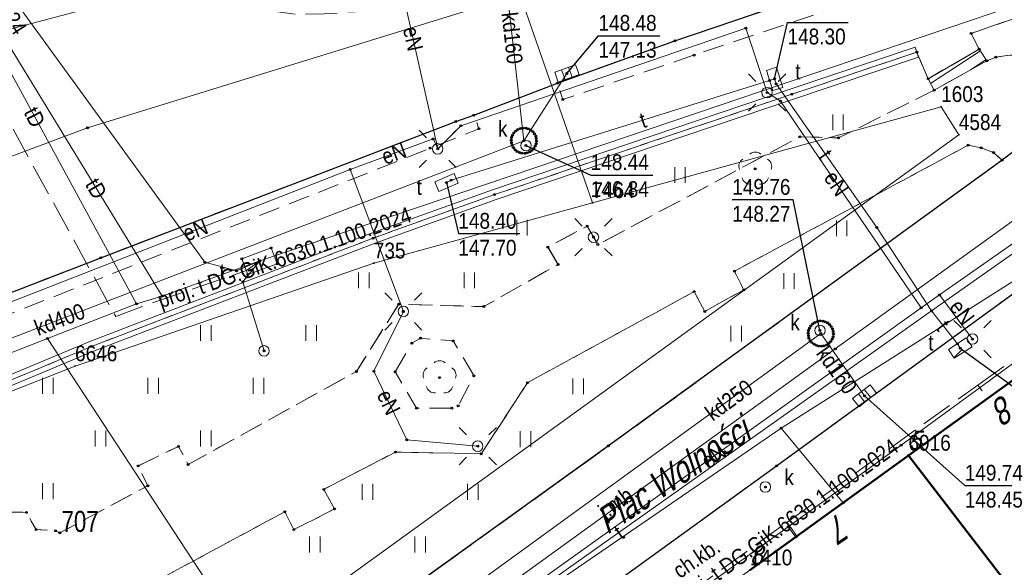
# Model space of a CAD drawing. Header units: metres. Extents: x 5551907 to 5556416, y 5709283 to 5712755.
# Tile 17 of 100: x 5554453 to 5554499, y 5710512 to 5710538. Entities that reach past the tile are written whole.
import ezdxf
from ezdxf.enums import TextEntityAlignment as Align

# ---------------------------------------------------------------- set-up
doc = ezdxf.new("R2010")
doc.units = ezdxf.units.M
for name, pattern in [('1.0_0.5', [1.5, 1, -0.5]), ('1.5_0.5', [2, 1.5, -0.5]), ('219-500', [0])]:
    doc.linetypes.add(name, pattern=pattern)
doc.layers.get('0').update_dxf_attribs({"color": 2, "lineweight": 5})
doc.styles.get("Standard").update_dxf_attribs({"font": 'Working1250', "width": 0.75})
doc.linetypes.add('otdn_500', pattern='A,5,0,[21,ksztalty.shx,S=0.5,R=0,X=0,Y=0]', length=5)

# ---------------------------------------------------------------- blocks, each defined once
blk = doc.blocks.new('PUNKTBUD')
at = {"color": 0}
blk.add_circle((0, 0), 0.045, dxfattribs=at)
blk = doc.blocks.new('203')
at = {"linetype": 'Continuous', "lineweight": 0}
h = blk.add_hatch(color=0, dxfattribs=at)
edge = h.paths.add_edge_path()
edge.add_arc((0, 0), 0.045, 0, 360)
blk = doc.blocks.new('US15')
at = {"color": 0, "linetype": 'Continuous', "lineweight": 13}
blk.add_circle((0, 0), 0.25, dxfattribs=at)
blk = doc.blocks.new('SM01')
at = {"color": 0, "linetype": 'Continuous', "lineweight": 13}
for p, q in [((-0.53, 0.531), (-0.883, 0.884)), ((0.531, 0.531), (0.884, 0.884)), ((-0.53, -0.53), (-0.883, -0.883)), ((0.531, -0.53), (0.884, -0.883))]:
    blk.add_line(p, q, dxfattribs=at)
blk.add_circle((0, 0), 0.25, dxfattribs=at)
blk = doc.blocks.new('US20')
at = {"color": 0, "linetype": 'Continuous', "lineweight": 13}
for p, q in [((-0.5, -0.25), (-0.5, 0.25)), ((-0.5, 0.25), (0.5, 0.25)), ((0.5, -0.25), (0.5, 0.25)), ((-0.5, -0.25), (0.5, -0.25))]:
    blk.add_line(p, q, dxfattribs=at)
blk = doc.blocks.new('PW01')
at = {"linetype": 'Continuous', "lineweight": 13}
h = blk.add_hatch(color=0, dxfattribs=at)
edge = h.paths.add_edge_path()
edge.add_arc((0, 0), 0.045, 0, 360)
blk = doc.blocks.new('OP021')
at = {"linetype": 'Continuous', "lineweight": 13}
h = blk.add_hatch(color=0, dxfattribs=at)
edge = h.paths.add_edge_path()
edge.add_arc((0, 0), 0.05, 0, 360)
at = {"color": 0, "linetype": 'Continuous', "lineweight": 13}
for centre, start, end in [((0, 0.4), 49.272, 130.728), ((-0.38, 0.124), 121.308, 202.548), ((0.38, 0.124), 337.452, 58.692), ((-0.235, -0.324), 193.221, 274.871), ((0.235, -0.324), 265.129, 346.779)]:
    blk.add_arc(centre, 0.4, start, end, dxfattribs=at)
blk = doc.blocks.new('US22')
at = {"color": 0, "linetype": 'Continuous', "lineweight": 13}
blk.add_circle((0, 0), 0.25, dxfattribs=at)
blk = doc.blocks.new('US05')
at = {"color": 0, "linetype": 'Continuous', "lineweight": 13}
for p, q in [((-0.525, -0.25), (-0.525, 0.25)), ((-0.525, 0.25), (-0.175, 0.25)), ((-0.175, -0.25), (-0.175, 0.25)), ((-0.175, 0.25), (0.175, 0.25)), ((0.175, -0.25), (0.175, 0.25)), ((0.175, 0.25), (0.525, 0.25)), ((0.525, -0.25), (0.525, 0.25)), ((-0.525, -0.25), (-0.175, -0.25)), ((-0.175, -0.25), (0.175, -0.25)), ((0.175, -0.25), (0.525, -0.25))]:
    blk.add_line(p, q, dxfattribs=at)
blk = doc.blocks.new('TU04')
at = {"color": 0, "linetype": 'Continuous', "lineweight": 13}
for p, q in [((0, 0), (0, 0.75)), ((0.5, 0), (0.5, 0.75))]:
    blk.add_line(p, q, dxfattribs=at)
blk = doc.blocks.new('PIKIETAW1891')
at = {"color": 0}
blk.add_circle((0, 0), 0.045, dxfattribs=at)

msp = doc.modelspace()

# ---------------------------------------------------------------- linework, layer by layer
at = {"layer": '218-kontur użytku gruntowego', "color": 3, "linetype": 'CONTINUOUS', "lineweight": 18, "flags": 128}
for points in [[(5554496.29, 5710533.81), (5554479.74, 5710529.25)], [(5554479.74, 5710529.25), (5554496.29, 5710533.81)], [(5554497.13, 5710532.48), (5554496.29, 5710533.81)], [(5554496.29, 5710533.81), (5554497.13, 5710532.48)], [(5554450.01, 5710498.41), (5554497.13, 5710532.48)], [(5554497.13, 5710532.48), (5554450.01, 5710498.41)], [(5554479.74, 5710529.25), (5554469.37, 5710526.39)], [(5554469.37, 5710526.39), (5554479.74, 5710529.25)], [(5554469.37, 5710526.39), (5554455.19, 5710521.51)], [(5554455.19, 5710521.51), (5554469.37, 5710526.39)], [(5554502.24, 5710522.68), (5554494.74, 5710517.27)], [(5554494.74, 5710517.27), (5554502.24, 5710522.68)], [(5554455.19, 5710521.51), (5554436.97, 5710514.35)], [(5554436.97, 5710514.35), (5554455.19, 5710521.51)], [(5554494.74, 5710517.27), (5554487.22, 5710511.83)], [(5554487.22, 5710511.83), (5554494.74, 5710517.27)]]:
    msp.add_lwpolyline(points, dxfattribs=at)
at = {"layer": '219-działka ewidencyjna', "color": 7, "linetype": '219-500', "lineweight": 18, "flags": 128}
for points in [[(5554473.56, 5710547.01), (5554479.74, 5710529.25)], [(5554496.29, 5710533.81), (5554479.74, 5710529.25)], [(5554496.29, 5710533.81), (5554497.13, 5710532.48)], [(5554497.13, 5710532.48), (5554450.01, 5710498.41)], [(5554469.37, 5710526.39), (5554479.74, 5710529.25)], [(5554469.37, 5710526.39), (5554455.19, 5710521.51)], [(5554502.24, 5710522.68), (5554494.74, 5710517.27)], [(5554455.19, 5710521.51), (5554436.97, 5710514.35)], [(5554494.74, 5710517.27), (5554487.22, 5710511.83)], [(5554494.74, 5710517.27), (5554503.66, 5710505.67)]]:
    msp.add_lwpolyline(points, dxfattribs=at)
at = {"layer": '312-budynek ewidencyjny', "color": 7, "linetype": 'CONTINUOUS', "lineweight": 50, "flags": 128}
for points in [[(5554494.74, 5710517.27), (5554502.24, 5710522.68)], [(5554487.22, 5710511.83), (5554494.74, 5710517.27)], [(5554494.74, 5710517.27), (5554503.57, 5710505.78)], [(5554503.57, 5710505.78), (5554494.74, 5710517.27)]]:
    msp.add_lwpolyline(points, dxfattribs=at)
at = {"layer": 'chodnik', "color": 7, "linetype": '1.0_0.5', "lineweight": 18, "flags": 128}
for points in [[(5554443.41, 5710483.75), (5554443.48, 5710483.32), (5554444.89, 5710481.41), (5554456.15, 5710489.37), (5554463.92, 5710495.09), (5554471.81, 5710500.87), (5554478.92, 5710505.94), (5554487.22, 5710511.83), (5554494.74, 5710517.27), (5554502.24, 5710522.68), (5554509.44, 5710527.98), (5554517.53, 5710533.78), (5554523.91, 5710538.26), (5554526.95, 5710540.3), (5554530.39, 5710542.48), (5554529.99, 5710543.17), (5554531.67, 5710544.37), (5554540.15, 5710548.3), (5554542.17, 5710544.15), (5554543.16, 5710544.62), (5554541.6, 5710547.89), (5554545.78, 5710549.93), (5554545.46, 5710550.59), (5554552.12, 5710553.48), (5554553.39, 5710550.56), (5554546.96, 5710547.54), (5554547.39, 5710546.68), (5554550.44, 5710548.15), (5554556.72, 5710551.2), (5554557.91, 5710550.65), (5554560.57, 5710542.33), (5554562.25, 5710537.06), (5554562.95, 5710534.86), (5554564.19, 5710535.17), (5554563.68, 5710537.46), (5554563.06, 5710540.12), (5554562.14, 5710542.87), (5554557.72, 5710555.64), (5554557.27, 5710556.62), (5554556.75, 5710557.41), (5554555.64, 5710558.2), (5554554.78, 5710558.61), (5554553.78, 5710558.9), (5554553.05, 5710558.68), (5554534.16, 5710549.88), (5554521.64, 5710540.81), (5554505.22, 5710528.95), (5554488.48, 5710516.77), (5554467.28, 5710501.44), (5554443.47, 5710484.11)], [(5554428.68, 5710510.32), (5554428.71, 5710509.3), (5554428.85, 5710508.67), (5554429.18, 5710508.02), (5554431.12, 5710505.17), (5554431.32, 5710505.12), (5554431.07, 5710506.29), (5554431.03, 5710507.25), (5554431.24, 5710508.44), (5554431.65, 5710509.37), (5554432.29, 5710510.32), (5554433.29, 5710511.27), (5554434, 5710511.81), (5554444.33, 5710517.21), (5554446.4, 5710513.15), (5554444.44, 5710509.96), (5554443.56, 5710510), (5554443.1, 5710510.82), (5554441.95, 5710510.8), (5554441.42, 5710509.98), (5554440.44, 5710509.96), (5554439.99, 5710509.05), (5554440.34, 5710508.14), (5554439.92, 5710507.26), (5554440.52, 5710506.42), (5554441.51, 5710506.3), (5554441.99, 5710505.52), (5554443.06, 5710505.47), (5554444.6, 5710506.4), (5554445.11, 5710507), (5554446.04, 5710505.19), (5554445.25, 5710505.1), (5554444.66, 5710504.35), (5554443.68, 5710504.28), (5554443.05, 5710503.38), (5554443.6, 5710502.46), (5554443.17, 5710501.64), (5554443.67, 5710500.76), (5554444.68, 5710500.67), (5554445.14, 5710499.85), (5554446.21, 5710499.93), (5554446.83, 5710500.71), (5554447.76, 5710500.74), (5554448.26, 5710501.67), (5554447.82, 5710502.52), (5554448.35, 5710503.32), (5554451.99, 5710503.2), (5554454.86, 5710499.22), (5554457.35, 5710501.07), (5554454.72, 5710504.86), (5554456.51, 5710508.06), (5554456.13, 5710508.89), (5554456.44, 5710509.78), (5554456.55, 5710509.97), (5554465.15, 5710514.6), (5554465.57, 5710513.75), (5554467.51, 5710514.73), (5554466.99, 5710515.66), (5554470.4, 5710517.43), (5554474.47, 5710517.35), (5554476.66, 5710520.72), (5554484.57, 5710525.04), (5554485.07, 5710524.1), (5554486.93, 5710525.13), (5554486.48, 5710526.01), (5554497.58, 5710531.99), (5554498.19, 5710531.86), (5554498.78, 5710531.64), (5554499.18, 5710531.28), (5554502.01, 5710533.41), (5554501.83, 5710533.8), (5554501.84, 5710534.12), (5554502.03, 5710534.42), (5554509.05, 5710539.4), (5554508.94, 5710540.48), (5554508.06, 5710540.87), (5554508.43, 5710541.64), (5554507.85, 5710542.54), (5554506.95, 5710542.6), (5554506.5, 5710543.63), (5554491.87, 5710538.69), (5554484.57, 5710536.26), (5554478.34, 5710534.15), (5554478.09, 5710534.93), (5554474.12, 5710533.41), (5554474.36, 5710532.77), (5554472.05, 5710531.84), (5554446.11, 5710521.62), (5554445.81, 5710522.28), (5554442.07, 5710520.41), (5554442.42, 5710519.81), (5554435.85, 5710516.32), (5554433.79, 5710515.24), (5554429.41, 5710512.9), (5554429.18, 5710512.41), (5554428.8, 5710511.3)], [(5554449.19, 5710514.61), (5554447.05, 5710518.61), (5554450.52, 5710520.17), (5554455.98, 5710522.44), (5554469.34, 5710527.58), (5554475.09, 5710529.64), (5554489.2, 5710534.4), (5554495.14, 5710536.4), (5554495.67, 5710535.14), (5554498.1, 5710536.54), (5554497.72, 5710537.29), (5554504.77, 5710539.73), (5554505.25, 5710539.75), (5554505.46, 5710539.66), (5554505.59, 5710539.5), (5554505.68, 5710539.29), (5554505.64, 5710539.07), (5554505.48, 5710538.86), (5554505.21, 5710538.61), (5554501.15, 5710535.72), (5554500.47, 5710536.13), (5554499.98, 5710536.26), (5554499.57, 5710536.26), (5554498.89, 5710536.16), (5554498.46, 5710535.99), (5554495.96, 5710534.6), (5554491.42, 5710532.33), (5554489.59, 5710532.39), (5554480, 5710527.27), (5554479.5, 5710528.15), (5554477.63, 5710527.15), (5554478.11, 5710526.33), (5554474.59, 5710524.33), (5554470.55, 5710524.44), (5554468.54, 5710521.25), (5554460.56, 5710516.84), (5554460.1, 5710517.7), (5554458.18, 5710516.77), (5554458.65, 5710515.83), (5554454.47, 5710513.6), (5554454.27, 5710513.7), (5554453.35, 5710513.75), (5554452.88, 5710514.57)], [(5554470.39, 5710521.24), (5554471.18, 5710522.59), (5554471.58, 5710522.83), (5554473.14, 5710522.7), (5554474.12, 5710521.05), (5554473.37, 5710519.62), (5554473.07, 5710519.51), (5554471.39, 5710519.51)]]:
    msp.add_lwpolyline(points, close=True, dxfattribs=at)
at = {"layer": 'jezdnia', "color": 7, "linetype": '1.5_0.5', "lineweight": 18, "flags": 128}
for points in [[(5554412.43, 5710514.29), (5554408.24, 5710510.92), (5554418.66, 5710508.44), (5554419.59, 5710509.15), (5554420.38, 5710509.5), (5554421.46, 5710509.6), (5554422.36, 5710509.47), (5554423.16, 5710509.24), (5554423.89, 5710508.85), (5554424.46, 5710508.45), (5554428.69, 5710502.64), (5554439.05, 5710488.34), (5554439.27, 5710487.75), (5554439.32, 5710487.1), (5554439.14, 5710486.55), (5554438.1, 5710485.76), (5554437.65, 5710485.71), (5554436.85, 5710485.85), (5554441.68, 5710479.01), (5554444.19, 5710480.86), (5554442.45, 5710483.36), (5554443.47, 5710484.11), (5554467.28, 5710501.44), (5554488.48, 5710516.77), (5554505.22, 5710528.95), (5554521.64, 5710540.81), (5554534.16, 5710549.88), (5554542.28, 5710555.84), (5554542.73, 5710556.08), (5554548.69, 5710558.31), (5554550.14, 5710558.79), (5554550.8, 5710559.03), (5554551.51, 5710559.12), (5554552.37, 5710559.08), (5554553.78, 5710558.9), (5554554.78, 5710558.61), (5554555.64, 5710558.2), (5554556.75, 5710557.41), (5554557.27, 5710556.62), (5554557.72, 5710555.64), (5554562.19, 5710557.43), (5554562.14, 5710560.52), (5554558, 5710570.33), (5554557.22, 5710570.54), (5554556.66, 5710571.02), (5554556.14, 5710571.5), (5554555.73, 5710572.18), (5554551.34, 5710570.77), (5554551.5, 5710569.95), (5554551.48, 5710569.22), (5554551.26, 5710568.27), (5554550.9, 5710567.4), (5554550.49, 5710566.63), (5554550, 5710565.93), (5554549.32, 5710565.24), (5554547.89, 5710564.5), (5554545.11, 5710563.32), (5554541.28, 5710561.94), (5554534.34, 5710559.41), (5554531.12, 5710560.98), (5554521.77, 5710557.63), (5554514.14, 5710555.67), (5554512.15, 5710552.94), (5554509.31, 5710551.99), (5554508.96, 5710551.99), (5554508.15, 5710552.25), (5554507.64, 5710552.54), (5554506.95, 5710553.08), (5554506.33, 5710553.74), (5554505.62, 5710554.6), (5554504.27, 5710557.08), (5554503.76, 5710559.81), (5554500.07, 5710560.85), (5554495.64, 5710558.86), (5554496.41, 5710557.66), (5554496.92, 5710556.29), (5554497.23, 5710555.1), (5554497.4, 5710553.9), (5554497.47, 5710552.1), (5554497.29, 5710550.89), (5554497.03, 5710549.78), (5554496.59, 5710548.91), (5554496.04, 5710547.96), (5554495.73, 5710547.56), (5554494.8, 5710547.25), (5554491.67, 5710548.63), (5554486.93, 5710547.1), (5554485.39, 5710546.56), (5554480.26, 5710544.86), (5554478.27, 5710541.32), (5554476.06, 5710540.6), (5554472.16, 5710539.33), (5554470.22, 5710538.71), (5554468.48, 5710538.32), (5554467.02, 5710538.21), (5554465.68, 5710538.2), (5554464.68, 5710538.33), (5554463.62, 5710538.55), (5554462.32, 5710538.98), (5554460.78, 5710539.89), (5554459.64, 5710540.79), (5554459.04, 5710541.45), (5554456.35, 5710545.55), (5554450.55, 5710542.97), (5554450.88, 5710541.78), (5554451.08, 5710540.23), (5554451.01, 5710538.73), (5554450.66, 5710537.42), (5554450.07, 5710535.93), (5554449.39, 5710534.73), (5554448.6, 5710533.68), (5554447.4, 5710532.83), (5554442.88, 5710530.78), (5554440.1, 5710529.43), (5554437.5, 5710528.21), (5554433.01, 5710525.89), (5554428.59, 5710523.58), (5554424.16, 5710521.11), (5554422.19, 5710520.04), (5554421.57, 5710519.67), (5554417.2, 5710517.18), (5554414.65, 5710515.66)], [(5554428.71, 5710509.3), (5554428.68, 5710510.32), (5554428.8, 5710511.3), (5554429.18, 5710512.41), (5554429.41, 5710512.9), (5554429.89, 5710513.58), (5554430.34, 5710514.03), (5554432.33, 5710515.38), (5554437.11, 5710517.92), (5554442.07, 5710520.41), (5554445.81, 5710522.28), (5554447.94, 5710523.14), (5554451.04, 5710524.57), (5554456.41, 5710526.65), (5554473.26, 5710533.11), (5554474.12, 5710533.41), (5554478.09, 5710534.93), (5554483.66, 5710536.94), (5554498.64, 5710542.03), (5554516.16, 5710548.01), (5554516.93, 5710548), (5554517.64, 5710547.84), (5554518.12, 5710547.63), (5554518.49, 5710547.33), (5554518.69, 5710546.82), (5554518.62, 5710546.31), (5554518.49, 5710545.68), (5554518.25, 5710545.11), (5554502.01, 5710533.41), (5554499.18, 5710531.28), (5554480.51, 5710517.72), (5554457.35, 5710501.07), (5554454.86, 5710499.22), (5554446.83, 5710493.37), (5554446.13, 5710492.94), (5554445.39, 5710492.65), (5554444.53, 5710492.46), (5554443.54, 5710492.36), (5554442.75, 5710492.37), (5554441.95, 5710492.65), (5554440.44, 5710493.3), (5554439.31, 5710494.14), (5554438.58, 5710494.97), (5554431.32, 5710505.12), (5554431.12, 5710505.17), (5554429.18, 5710508.02), (5554428.85, 5710508.67)]]:
    msp.add_lwpolyline(points, close=True, dxfattribs=at)
at = {"layer": 'komora podziemna', "color": 34, "linetype": 'CONTINUOUS', "lineweight": 18, "flags": 128}
for points in [[(5554476.07, 5710531.77), (5554475.99, 5710531.87), (5554475.93, 5710531.98), (5554475.9, 5710532.1), (5554475.89, 5710532.22), (5554475.91, 5710532.35), (5554475.95, 5710532.46), (5554476.02, 5710532.57), (5554476.11, 5710532.66), (5554476.21, 5710532.73), (5554476.33, 5710532.78), (5554476.45, 5710532.8), (5554476.58, 5710532.79), (5554476.7, 5710532.76), (5554476.81, 5710532.71), (5554476.91, 5710532.63), (5554476.99, 5710532.53), (5554477.05, 5710532.42), (5554477.08, 5710532.3), (5554477.09, 5710532.18), (5554477.07, 5710532.05), (5554477.03, 5710531.94), (5554476.96, 5710531.83), (5554476.87, 5710531.74), (5554476.77, 5710531.67), (5554476.65, 5710531.62), (5554476.53, 5710531.6), (5554476.4, 5710531.61), (5554476.28, 5710531.64), (5554476.17, 5710531.69)], [(5554490.16, 5710522.62), (5554490.08, 5710522.72), (5554490.02, 5710522.83), (5554489.99, 5710522.95), (5554489.98, 5710523.07), (5554490, 5710523.2), (5554490.04, 5710523.31), (5554490.11, 5710523.42), (5554490.2, 5710523.51), (5554490.3, 5710523.58), (5554490.42, 5710523.63), (5554490.54, 5710523.65), (5554490.67, 5710523.64), (5554490.79, 5710523.61), (5554490.9, 5710523.56), (5554491, 5710523.48), (5554491.08, 5710523.38), (5554491.14, 5710523.27), (5554491.17, 5710523.15), (5554491.18, 5710523.03), (5554491.16, 5710522.9), (5554491.12, 5710522.79), (5554491.05, 5710522.68), (5554490.96, 5710522.59), (5554490.86, 5710522.52), (5554490.74, 5710522.47), (5554490.62, 5710522.45), (5554490.49, 5710522.46), (5554490.37, 5710522.49), (5554490.26, 5710522.54)]]:
    msp.add_lwpolyline(points, close=True, dxfattribs=at)
at = {"layer": 'krawężnik', "color": 7, "linetype": 'CONTINUOUS', "lineweight": 25, "flags": 128}
for points in [[(5554444.89, 5710481.41), (5554444.19, 5710480.86), (5554442.45, 5710483.36), (5554443.47, 5710484.11), (5554467.28, 5710501.44), (5554488.48, 5710516.77), (5554505.22, 5710528.95), (5554521.64, 5710540.81), (5554534.16, 5710549.88), (5554542.28, 5710555.84), (5554542.73, 5710556.08), (5554548.69, 5710558.31), (5554550.14, 5710558.79), (5554550.8, 5710559.03), (5554551.51, 5710559.12), (5554552.37, 5710559.08), (5554553.78, 5710558.9), (5554554.78, 5710558.61), (5554555.64, 5710558.2), (5554556.75, 5710557.41), (5554557.27, 5710556.62), (5554557.72, 5710555.64)], [(5554431.32, 5710505.12), (5554431.12, 5710505.17), (5554429.18, 5710508.02), (5554428.85, 5710508.67), (5554428.71, 5710509.3), (5554428.68, 5710510.32), (5554428.8, 5710511.3), (5554429.18, 5710512.41), (5554429.41, 5710512.9), (5554429.89, 5710513.58), (5554430.34, 5710514.03), (5554432.33, 5710515.38), (5554437.11, 5710517.92), (5554442.07, 5710520.41), (5554445.81, 5710522.28), (5554447.94, 5710523.14), (5554451.04, 5710524.57), (5554456.41, 5710526.65), (5554473.26, 5710533.11), (5554474.12, 5710533.41), (5554478.09, 5710534.93), (5554483.66, 5710536.94), (5554498.64, 5710542.03), (5554516.16, 5710548.01)], [(5554502.01, 5710533.41), (5554499.18, 5710531.28), (5554480.51, 5710517.72), (5554457.35, 5710501.07), (5554454.86, 5710499.22), (5554446.83, 5710493.37), (5554446.13, 5710492.94), (5554445.39, 5710492.65), (5554444.53, 5710492.46), (5554443.54, 5710492.36), (5554442.75, 5710492.37)]]:
    msp.add_lwpolyline(points, dxfattribs=at)
at = {"layer": 'przewód elektroenergetyczny podziemny', "color": 1, "linetype": 'CONTINUOUS', "lineweight": 18, "flags": 128}
for points in [[(5554495.34, 5710524.27), (5554496.21, 5710524.88), (5554520.08, 5710541.59), (5554534.41, 5710551.65), (5554542.42, 5710555.05), (5554548.88, 5710557.66), (5554548.63, 5710558.58), (5554546.5, 5710564.71)], [(5554476.36, 5710510.1), (5554488.7, 5710518.56), (5554500.52, 5710526.04), (5554511.62, 5710533.18), (5554523.19, 5710540.66), (5554531.31, 5710546.63), (5554551.11, 5710554.05), (5554552.37, 5710554.08), (5554554.59, 5710554.87), (5554556.79, 5710555.59)], [(5554470.04, 5710542.38), (5554463.17, 5710540.43), (5554447.43, 5710536.26)], [(5554472.4, 5710531.81), (5554470.04, 5710542.38)], [(5554495.34, 5710524.27), (5554488.67, 5710534.07), (5554488.03, 5710534.48), (5554487.02, 5710537.54), (5554473.5, 5710532.91), (5554472.4, 5710531.81)], [(5554472.4, 5710531.81), (5554472.19, 5710532.28), (5554468.24, 5710530.84)], [(5554441.21, 5710518.73), (5554442.08, 5710517.22), (5554448.72, 5710520.16), (5554447.94, 5710522.91), (5554468.24, 5710530.84)], [(5554468.24, 5710530.84), (5554470.77, 5710524.1), (5554469.37, 5710521.26), (5554470.93, 5710518.01), (5554474.3, 5710517.71)], [(5554496.21, 5710524.88), (5554497.78, 5710522.79)], [(5554449.63, 5710491.59), (5554456.84, 5710496.68), (5554471.46, 5710507.19), (5554495.34, 5710524.27)], [(5554488.7, 5710518.56), (5554491.64, 5710515.02)]]:
    msp.add_lwpolyline(points, dxfattribs=at)
at = {"layer": 'przewód kanalizacyjny', "color": 34, "linetype": 'CONTINUOUS', "lineweight": 18, "flags": 128}
for points in [[(5554475.58, 5710540.26), (5554476.49, 5710532.2)], [(5554478.53, 5710535.39), (5554476.49, 5710532.2)], [(5554430.94, 5710510.08), (5554437.1, 5710515.57), (5554446.82, 5710520.78), (5554476.49, 5710532.2)], [(5554427.48, 5710507.46), (5554436.43, 5710495.7), (5554438.67, 5710497.03), (5554439.81, 5710495.23), (5554440.65, 5710493.91), (5554443.63, 5710489.11), (5554469.09, 5710507.45), (5554490.58, 5710523.05)], [(5554490.58, 5710523.05), (5554492.66, 5710520.1)]]:
    msp.add_lwpolyline(points, dxfattribs=at)
at = {"layer": 'przewód telekomunikacyjny podziemny', "color": 30, "linetype": 'CONTINUOUS', "lineweight": 18, "flags": 128}
for points in [[(5554463.96, 5710526.5), (5554462.85, 5710526.03), (5554461.35, 5710526.43), (5554450.63, 5710541.17), (5554432.61, 5710568.64), (5554418.97, 5710587.2), (5554405.21, 5710606.55), (5554390.24, 5710627.44), (5554367.89, 5710656.4), (5554350.5, 5710678.99), (5554328.33, 5710708.59), (5554322.14, 5710717.73), (5554320.14, 5710722.26), (5554317.97, 5710729.06), (5554315.34, 5710738.47), (5554308.85, 5710776.34), (5554305.91, 5710789.01), (5554301.93, 5710801.22), (5554298.1, 5710811.71)], [(5554374.01, 5710454.75), (5554369.95, 5710464.56), (5554368.86, 5710465.36), (5554380.31, 5710483.95), (5554389.55, 5710494.24), (5554395.67, 5710499.5), (5554427.9, 5710522.38), (5554455.78, 5710532.81), (5554483.92, 5710541.5), (5554524.38, 5710553.96), (5554539.21, 5710559.79), (5554555.97, 5710566.98), (5554585.2, 5710580.72), (5554598.19, 5710584.52), (5554607.28, 5710586.33), (5554615.01, 5710584.66), (5554643.84, 5710573.06)], [(5554463.96, 5710526.5), (5554509.61, 5710541.95), (5554538.34, 5710551.3)], [(5554459.32, 5710524.83), (5554446.39, 5710546)], [(5554458.1, 5710524.46), (5554446.39, 5710546)], [(5554489.03, 5710513.88), (5554494.39, 5710517.75), (5554501.86, 5710523.21), (5554503.75, 5710524.58), (5554506.18, 5710526.26), (5554505.99, 5710526.5), (5554506.68, 5710527), (5554506.86, 5710526.76), (5554509.09, 5710528.46), (5554519.1, 5710535.53), (5554518.95, 5710535.76), (5554520.26, 5710536.68), (5554520.4, 5710536.47), (5554523.46, 5710538.87), (5554524.33, 5710539.2), (5554530.33, 5710543.31), (5554533.7, 5710543.06), (5554536.14, 5710542.68)], [(5554495.84, 5710524.13), (5554519.82, 5710541.02), (5554520.7, 5710539.75), (5554520.84, 5710539.56)], [(5554495.84, 5710524.13), (5554493.24, 5710528.08), (5554488.46, 5710534.89), (5554488.39, 5710535.13), (5554488.15, 5710535.06), (5554473.04, 5710530.32), (5554472.82, 5710530.21)], [(5554435.86, 5710515.77), (5554453.88, 5710522.82), (5554458.1, 5710524.46), (5554459.32, 5710524.83), (5554463.96, 5710526.5)], [(5554463.96, 5710526.5), (5554463.16, 5710525.51), (5554464.16, 5710522.23)], [(5554450.27, 5710491.85), (5554495.84, 5710524.13)], [(5554495.84, 5710524.13), (5554497.06, 5710522.57), (5554497.2, 5710522.36)], [(5554453.88, 5710522.82), (5554469.42, 5710499.12)], [(5554467.37, 5710497.61), (5554467.07, 5710498.02), (5554478.6, 5710506.38), (5554489.03, 5710513.88)], [(5554489.03, 5710513.88), (5554489.39, 5710513.4)]]:
    msp.add_lwpolyline(points, dxfattribs=at)
at = {"layer": 'przewód telekomunikacyjny podziemny - ob. projektowany', "color": 30, "linetype": '1.5_0.5', "lineweight": 18, "flags": 128}
for points in [[(5554463.96, 5710526.5), (5554463.32, 5710526.04), (5554458.17, 5710524.26), (5554457.12, 5710523.86), (5554448.01, 5710540.49), (5554448.84, 5710543.27), (5554441.72, 5710554.37), (5554440.62, 5710555.15), (5554435.68, 5710562.26), (5554434.34, 5710564.11), (5554434.27, 5710565.07), (5554430.76, 5710569.72), (5554423.75, 5710578.99), (5554423.15, 5710579.08), (5554422.39, 5710580.23), (5554421.55, 5710581.5), (5554419.86, 5710584.76), (5554419.35, 5710585.14), (5554418.6, 5710585.59), (5554412.3, 5710594.62), (5554404.98, 5710604.98), (5554400.32, 5710611.51), (5554397.29, 5710615.98), (5554393.83, 5710620.82), (5554393.17, 5710620.36)], [(5554498.04, 5710520.61), (5554505.42, 5710525.91), (5554505.85, 5710525.31)], [(5554488.98, 5710514.1), (5554498.04, 5710520.61), (5554498.51, 5710519.95)], [(5554482.62, 5710509.52), (5554488.98, 5710514.1), (5554489.48, 5710513.4)]]:
    msp.add_lwpolyline(points, dxfattribs=at)
at = {"layer": 'przewód wodociągowy', "color": 5, "linetype": 'CONTINUOUS', "lineweight": 18, "flags": 128}
msp.add_lwpolyline([(5554556.04, 5710561.88), (5554535.46, 5710553.29), (5554511.24, 5710536.47), (5554507.09, 5710533.72), (5554491.27, 5710522.32), (5554469.63, 5710506.69), (5554453.15, 5710494.76)], dxfattribs=at)
at = {"layer": 'rzedna-Atr2', "color": 7, "flags": 128}
for points in [[(5554488.39, 5710535.13), (5554489, 5710537.81), (5554491.88, 5710537.81)], [(5554478.53, 5710535.39), (5554480.03, 5710537.18), (5554482.947, 5710537.18)], [(5554476.59, 5710531.97), (5554479.66, 5710530.57), (5554482.609, 5710530.57)], [(5554472.82, 5710530.21), (5554473.38, 5710527.79), (5554476.292, 5710527.79)], [(5554490.54, 5710523.2), (5554489.27, 5710529.4), (5554486.379, 5710529.4)], [(5554497.2, 5710522.36), (5554501.2, 5710519.47), (5554504.086, 5710519.47)], [(5554492.66, 5710520.1), (5554497.41, 5710515.84), (5554500.327, 5710515.84)]]:
    msp.add_lwpolyline(points, dxfattribs=at)
at = {"layer": 'schody w ciągu komunikacyjnym', "color": 7, "linetype": 'CONTINUOUS', "lineweight": 18, "flags": 128}
msp.add_lwpolyline([(5554498.46, 5710535.99), (5554498.1, 5710536.54), (5554495.67, 5710535.14), (5554495.96, 5710534.6)], close=True, dxfattribs=at)
for points in [[(5554498.151, 5710536.462), (5554495.791, 5710534.915)], [(5554498.425, 5710536.044), (5554497.686, 5710535.56)]]:
    msp.add_lwpolyline(points, dxfattribs=at)
at = {"layer": 'trawnik', "color": 7, "linetype": '1.0_0.5', "lineweight": 18, "flags": 128}
for points in [[(5554497.72, 5710537.29), (5554498.1, 5710536.54), (5554498.46, 5710535.99), (5554498.89, 5710536.16), (5554499.57, 5710536.26), (5554499.98, 5710536.26), (5554500.47, 5710536.13), (5554501.15, 5710535.72), (5554505.21, 5710538.61), (5554505.48, 5710538.86), (5554505.64, 5710539.07), (5554505.68, 5710539.29), (5554505.59, 5710539.5), (5554505.46, 5710539.66), (5554505.25, 5710539.75), (5554504.77, 5710539.73)], [(5554495.14, 5710536.4), (5554489.2, 5710534.4), (5554475.09, 5710529.64), (5554469.34, 5710527.58), (5554455.98, 5710522.44), (5554450.52, 5710520.17), (5554447.05, 5710518.61), (5554449.19, 5710514.61), (5554452.88, 5710514.57), (5554453.35, 5710513.75), (5554454.27, 5710513.7), (5554454.47, 5710513.6), (5554458.65, 5710515.83), (5554458.18, 5710516.77), (5554460.1, 5710517.7), (5554460.56, 5710516.84), (5554468.54, 5710521.25), (5554470.55, 5710524.44), (5554474.59, 5710524.33), (5554478.11, 5710526.33), (5554477.63, 5710527.15), (5554479.5, 5710528.15), (5554480, 5710527.27), (5554489.59, 5710532.39), (5554491.42, 5710532.33), (5554495.96, 5710534.6), (5554495.67, 5710535.14)], [(5554457.35, 5710501.07), (5554480.51, 5710517.72), (5554499.18, 5710531.28), (5554498.78, 5710531.64), (5554498.19, 5710531.86), (5554497.58, 5710531.99), (5554486.48, 5710526.01), (5554486.93, 5710525.13), (5554485.07, 5710524.1), (5554484.57, 5710525.04), (5554476.66, 5710520.72), (5554474.47, 5710517.35), (5554470.4, 5710517.43), (5554466.99, 5710515.66), (5554467.51, 5710514.73), (5554465.57, 5710513.75), (5554465.15, 5710514.6), (5554456.55, 5710509.97), (5554456.44, 5710509.78), (5554456.13, 5710508.89), (5554456.51, 5710508.06), (5554454.72, 5710504.86)]]:
    msp.add_lwpolyline(points, close=True, dxfattribs=at)
at = {"layer": 'właz do komory lub kanału', "color": 7, "linetype": 'CONTINUOUS', "lineweight": 18, "flags": 128}
msp.add_lwpolyline([(5554464.78, 5710526.36), (5554463.39, 5710525.85), (5554463.11, 5710526.6), (5554464.5, 5710527.11)], close=True, dxfattribs=at)
at = {"layer": 'ściana oporowa (linia)', "color": 0, "lineweight": 18}
for p, q in [((5554489.12, 5710534.637), (5554495.06, 5710536.637)), ((5554495.06, 5710536.637), (5554495.14, 5710536.4)), ((5554475.008, 5710529.876), (5554489.12, 5710534.637)), ((5554469.253, 5710527.814), (5554475.008, 5710529.876)), ((5554455.887, 5710522.672), (5554469.253, 5710527.814)), ((5554450.421, 5710520.4), (5554455.887, 5710522.672))]:
    msp.add_line(p, q, dxfattribs=at)
at = {"layer": 'ściana oporowa (linia)', "color": 0, "linetype": 'otdn_500', "lineweight": 18}
for p, q in [((5554489.28, 5710534.163), (5554495.22, 5710536.163)), ((5554495.22, 5710536.163), (5554495.14, 5710536.4)), ((5554475.172, 5710529.404), (5554489.28, 5710534.163)), ((5554469.427, 5710527.346), (5554475.172, 5710529.404)), ((5554456.073, 5710522.208), (5554469.427, 5710527.346)), ((5554450.619, 5710519.94), (5554456.073, 5710522.208))]:
    msp.add_line(p, q, dxfattribs=at)

# ---------------------------------------------------------------- block references
at = {"layer": '203-punkt graniczny', "color": 7, "linetype": 'CONTINUOUS', "lineweight": 18}
for p in [(5554496.29, 5710533.81), (5554497.13, 5710532.48), (5554479.74, 5710529.25), (5554469.37, 5710526.39), (5554455.19, 5710521.51), (5554494.74, 5710517.27)]:
    msp.add_blockref('203', p, dxfattribs=at)
at = {"layer": 'drzewo liściaste', "color": 94, "linetype": 'CONTINUOUS', "lineweight": 18}
for p in [(5554487.47, 5710530.86), (5554472.49, 5710520.96)]:
    msp.add_blockref('OP021', p, dxfattribs=at)
at = {"layer": 'kratka ściekowa', "color": 34, "linetype": 'CONTINUOUS', "lineweight": 18}
for p, rotation in [((5554478.53, 5710535.39), 19.714), ((5554492.66, 5710520.1), 37.954)]:
    msp.add_blockref('US05', p, dxfattribs=dict(at, rotation=rotation))
at = {"layer": 'latarnia', "color": 7, "linetype": 'CONTINUOUS', "lineweight": 18}
for p in [(5554488.03, 5710534.48), (5554472.4, 5710531.81), (5554479.79, 5710527.62), (5554470.77, 5710524.1), (5554497.78, 5710522.79), (5554474.3, 5710517.71)]:
    msp.add_blockref('SM01', p, dxfattribs=at)
at = {"layer": 'Punkt budynku', "color": 5, "linetype": 'CONTINUOUS', "lineweight": 18}
msp.add_blockref('PUNKTBUD', (5554494.74, 5710517.27), dxfattribs=at)
at = {"layer": 'Punkt roboczy BDOT GESUT K1', "color": 6, "linetype": 'CONTINUOUS', "lineweight": 18}
for p in [(5554487.02, 5710537.54), (5554483.66, 5710536.94), (5554483.66, 5710536.94), (5554497.72, 5710537.29), (5554497.72, 5710537.29), (5554495.14, 5710536.4), (5554495.14, 5710536.4), (5554495.14, 5710536.4), (5554498.1, 5710536.54), (5554498.1, 5710536.54), (5554498.1, 5710536.54), (5554484.57, 5710536.26), (5554498.46, 5710535.99), (5554498.46, 5710535.99), (5554498.46, 5710535.99), (5554498.89, 5710536.16), (5554498.89, 5710536.16), (5554478.53, 5710535.39), (5554478.53, 5710535.39), (5554478.53, 5710535.39), (5554488.15, 5710535.06), (5554488.39, 5710535.13), (5554488.39, 5710535.13), (5554488.39, 5710535.13), (5554495.67, 5710535.14), (5554495.67, 5710535.14), (5554495.67, 5710535.14), (5554478.09, 5710534.93), (5554478.09, 5710534.93), (5554478.09, 5710534.93), (5554488.46, 5710534.89), (5554495.96, 5710534.6), (5554495.96, 5710534.6), (5554495.96, 5710534.6), (5554478.34, 5710534.15), (5554488.03, 5710534.48), (5554488.03, 5710534.48), (5554488.67, 5710534.07), (5554489.2, 5710534.4), (5554489.2, 5710534.4), (5554489.2, 5710534.4), (5554473.26, 5710533.11), (5554473.26, 5710533.11), (5554474.12, 5710533.41), (5554474.12, 5710533.41), (5554474.12, 5710533.41), (5554455.78, 5710532.81), (5554473.5, 5710532.91), (5554474.36, 5710532.77), (5554476.11, 5710532.66), (5554476.21, 5710532.73), (5554476.33, 5710532.78), (5554476.45, 5710532.8), (5554476.58, 5710532.79), (5554476.7, 5710532.76), (5554476.81, 5710532.71), (5554476.91, 5710532.63), (5554472.19, 5710532.28), (5554475.89, 5710532.22), (5554475.91, 5710532.35), (5554475.95, 5710532.46), (5554476.02, 5710532.57), (5554476.49, 5710532.2), (5554476.49, 5710532.2), (5554476.49, 5710532.2), (5554476.99, 5710532.53), (5554477.05, 5710532.42), (5554477.08, 5710532.3), (5554477.09, 5710532.18), (5554489.59, 5710532.39), (5554489.59, 5710532.39), (5554491.42, 5710532.33), (5554491.42, 5710532.33), (5554472.05, 5710531.84), (5554472.4, 5710531.81), (5554472.4, 5710531.81), (5554472.4, 5710531.81), (5554472.4, 5710531.81), (5554475.9, 5710532.1), (5554475.93, 5710531.98), (5554475.99, 5710531.87), (5554476.07, 5710531.77), (5554476.59, 5710531.97), (5554476.59, 5710531.97), (5554476.87, 5710531.74), (5554476.96, 5710531.83), (5554477.03, 5710531.94), (5554477.07, 5710532.05), (5554497.58, 5710531.99), (5554497.58, 5710531.99), (5554498.19, 5710531.86), (5554498.19, 5710531.86), (5554476.17, 5710531.69), (5554476.28, 5710531.64), (5554476.4, 5710531.61), (5554476.53, 5710531.6), (5554476.65, 5710531.62), (5554476.77, 5710531.67), (5554498.78, 5710531.64), (5554498.78, 5710531.64), (5554499.18, 5710531.28), (5554499.18, 5710531.28), (5554499.18, 5710531.28), (5554499.18, 5710531.28), (5554468.24, 5710530.84), (5554468.24, 5710530.84), (5554468.24, 5710530.84), (5554487.47, 5710530.86), (5554473.04, 5710530.32), (5554472.82, 5710530.21), (5554472.82, 5710530.21), (5554472.82, 5710530.21), (5554475.09, 5710529.64), (5554475.09, 5710529.64), (5554475.09, 5710529.64), (5554479.5, 5710528.15), (5554479.5, 5710528.15), (5554493.24, 5710528.08), (5554469.34, 5710527.58), (5554469.34, 5710527.58), (5554469.34, 5710527.58), (5554479.79, 5710527.62), (5554479.79, 5710527.62), (5554464.5, 5710527.11), (5554477.63, 5710527.15), (5554477.63, 5710527.15), (5554480, 5710527.27), (5554480, 5710527.27), (5554456.41, 5710526.65), (5554456.41, 5710526.65), (5554463.11, 5710526.6), (5554461.35, 5710526.43), (5554463.96, 5710526.5), (5554463.96, 5710526.5), (5554463.96, 5710526.5), (5554463.96, 5710526.5), (5554464.78, 5710526.36), (5554478.11, 5710526.33), (5554478.11, 5710526.33), (5554462.85, 5710526.03), (5554463.39, 5710525.85), (5554486.48, 5710526.01), (5554486.48, 5710526.01), (5554463.16, 5710525.51), (5554459.32, 5710524.83), (5554459.32, 5710524.83), (5554484.57, 5710525.04), (5554484.57, 5710525.04), (5554486.93, 5710525.13), (5554486.93, 5710525.13), (5554496.21, 5710524.88), (5554496.21, 5710524.88), (5554458.1, 5710524.46), (5554458.1, 5710524.46), (5554470.55, 5710524.44), (5554470.55, 5710524.44), (5554474.59, 5710524.33), (5554474.59, 5710524.33), (5554495.34, 5710524.27), (5554495.34, 5710524.27), (5554495.34, 5710524.27), (5554470.77, 5710524.1), (5554470.77, 5710524.1), (5554485.07, 5710524.1), (5554485.07, 5710524.1), (5554495.84, 5710524.13), (5554495.84, 5710524.13), (5554495.84, 5710524.13), (5554495.84, 5710524.13), (5554490.04, 5710523.31), (5554490.11, 5710523.42), (5554490.2, 5710523.51), (5554490.3, 5710523.58), (5554490.42, 5710523.63), (5554490.54, 5710523.65), (5554490.67, 5710523.64), (5554490.79, 5710523.61), (5554490.9, 5710523.56), (5554491, 5710523.48), (5554491.08, 5710523.38), (5554453.88, 5710522.82), (5554453.88, 5710522.82), (5554471.58, 5710522.83), (5554489.98, 5710523.07), (5554489.99, 5710522.95), (5554490, 5710523.2), (5554490.02, 5710522.83), (5554490.54, 5710523.2), (5554490.54, 5710523.2), (5554490.58, 5710523.05), (5554490.58, 5710523.05), (5554491.14, 5710523.27), (5554491.16, 5710522.9), (5554491.17, 5710523.15), (5554491.18, 5710523.03), (5554455.98, 5710522.44), (5554455.98, 5710522.44), (5554455.98, 5710522.44), (5554471.18, 5710522.59), (5554473.14, 5710522.7), (5554490.08, 5710522.72), (5554490.16, 5710522.62), (5554490.26, 5710522.54), (5554490.37, 5710522.49), (5554490.49, 5710522.46), (5554490.62, 5710522.45), (5554490.74, 5710522.47), (5554490.86, 5710522.52), (5554490.96, 5710522.59), (5554491.05, 5710522.68), (5554491.12, 5710522.79), (5554497.06, 5710522.57), (5554497.2, 5710522.36), (5554497.2, 5710522.36), (5554497.2, 5710522.36), (5554497.78, 5710522.79), (5554497.78, 5710522.79), (5554464.16, 5710522.23), (5554464.16, 5710522.23), (5554491.27, 5710522.32), (5554468.54, 5710521.25), (5554468.54, 5710521.25), (5554469.37, 5710521.26), (5554470.39, 5710521.24), (5554472.49, 5710520.96), (5554474.12, 5710521.05), (5554476.66, 5710520.72), (5554476.66, 5710520.72), (5554492.66, 5710520.1), (5554492.66, 5710520.1), (5554492.66, 5710520.1), (5554473.37, 5710519.62), (5554471.39, 5710519.51), (5554473.07, 5710519.51), (5554488.7, 5710518.56), (5554488.7, 5710518.56), (5554460.1, 5710517.7), (5554460.1, 5710517.7), (5554470.93, 5710518.01), (5554474.3, 5710517.71), (5554474.3, 5710517.71), (5554480.51, 5710517.72), (5554480.51, 5710517.72), (5554480.51, 5710517.72), (5554494.39, 5710517.75), (5554470.4, 5710517.43), (5554470.4, 5710517.43), (5554474.47, 5710517.35), (5554474.47, 5710517.35), (5554494.74, 5710517.27), (5554458.18, 5710516.77), (5554458.18, 5710516.77), (5554460.56, 5710516.84), (5554460.56, 5710516.84), (5554488.48, 5710516.77), (5554488.48, 5710516.77), (5554488.48, 5710516.77), (5554458.65, 5710515.83), (5554458.65, 5710515.83), (5554466.99, 5710515.66), (5554466.99, 5710515.66), (5554487.95, 5710515.77), (5554491.64, 5710515.02), (5554452.88, 5710514.57), (5554452.88, 5710514.57), (5554465.15, 5710514.6), (5554465.15, 5710514.6), (5554467.51, 5710514.73), (5554467.51, 5710514.73), (5554453.35, 5710513.75), (5554453.35, 5710513.75), (5554454.27, 5710513.7), (5554454.27, 5710513.7), (5554454.47, 5710513.6), (5554454.47, 5710513.6), (5554465.57, 5710513.75), (5554465.57, 5710513.75), (5554489.03, 5710513.88), (5554489.03, 5710513.88), (5554489.03, 5710513.88), (5554489.39, 5710513.4)]:
    msp.add_blockref('PIKIETAW1891', p, dxfattribs=at)
at = {"layer": 'rzedna', "color": 7, "linetype": 'CONTINUOUS', "lineweight": 18}
for p in [(5554478.53, 5710535.39), (5554488.39, 5710535.13), (5554476.59, 5710531.97), (5554472.82, 5710530.21), (5554490.54, 5710523.2), (5554497.2, 5710522.36), (5554492.66, 5710520.1)]:
    msp.add_blockref('PW01', p, dxfattribs=at)
at = {"layer": 'szafa telekomunikacyjna lub kontener', "color": 30, "linetype": 'CONTINUOUS', "lineweight": 18}
for p, rotation in [((5554488.39, 5710535.13), 287.14), ((5554472.82, 5710530.21), 23.294), ((5554497.2, 5710522.36), 32.735)]:
    msp.add_blockref('US20', p, dxfattribs=dict(at, rotation=rotation))
at = {"layer": 'słup przewodów napowietrznych', "color": 7, "linetype": 'CONTINUOUS', "lineweight": 18}
for p in [(5554479.79, 5710527.62), (5554464.16, 5710522.23)]:
    msp.add_blockref('US15', p, dxfattribs=at)
at = {"layer": 'trawnik', "color": 7, "linetype": 'CONTINUOUS', "lineweight": 18}
for p in [(5554491.149, 5710532.699), (5554483.649, 5710530.199), (5554476.149, 5710527.699), (5554491.319, 5710527.669), (5554468.649, 5710525.199), (5554473.649, 5710525.199), (5554488.819, 5710525.169), (5554461.149, 5710522.699), (5554466.149, 5710522.699), (5554486.319, 5710522.669), (5554453.649, 5710520.199), (5554458.649, 5710520.199), (5554463.649, 5710520.199), (5554478.819, 5710520.169), (5554456.149, 5710517.699), (5554461.149, 5710517.699), (5554476.319, 5710517.669), (5554453.649, 5710515.199), (5554468.819, 5710515.169), (5554473.819, 5710515.169), (5554466.319, 5710512.669), (5554471.319, 5710512.669)]:
    msp.add_blockref('TU04', p, dxfattribs=at)
at = {"layer": 'właz do komory lub kanału - okrągły', "color": 7, "linetype": 'CONTINUOUS', "lineweight": 18}
for p in [(5554476.59, 5710531.97), (5554490.54, 5710523.2), (5554487.95, 5710515.77)]:
    msp.add_blockref('US22', p, dxfattribs=at)

# ---------------------------------------------------------------- texts
at = {"layer": '203-punkt graniczny-Atr103', "color": 7, "width": 0.9}
for s, p in [('1603', (5554496.29, 5710533.81)), ('1603', (5554496.29, 5710533.81)), ('4584', (5554497.13, 5710532.48)), ('4584', (5554497.13, 5710532.48)), ('7464', (5554479.74, 5710529.25)), ('7464', (5554479.74, 5710529.25)), ('735', (5554469.37, 5710526.39)), ('735', (5554469.37, 5710526.39)), ('6646', (5554455.19, 5710521.51)), ('6646', (5554455.19, 5710521.51)), ('6916', (5554494.74, 5710517.27)), ('6916', (5554494.74, 5710517.27)), ('1410', (5554487.22, 5710511.83)), ('1410', (5554487.22, 5710511.83))]:
    msp.add_text(s, height=0.75, dxfattribs=at).set_placement(p, align=Align.BOTTOM_LEFT)
at = {"layer": '211-numer działki ewidencyjnej', "color": 7, "linetype": 'CONTINUOUS', "lineweight": 18, "width": 0.79}
msp.add_text('707', height=1, dxfattribs=at).set_placement((5554454.55, 5710513.64))
at = {"layer": '238-Punkt adresowy budynku', "color": 7, "linetype": 'CONTINUOUS', "lineweight": 25, "oblique": 15, "width": 0.79}
for s, rotation, p in [('8', 214.51, (5554498.98, 5710520.01)), ('7', 214.544, (5554491.19, 5710514.39))]:
    msp.add_text(s, height=1.25, rotation=rotation, dxfattribs=at).set_placement(p, align=Align.CENTER)
at = {"layer": '994-Nazwa ulicy', "color": 7, "linetype": 'CONTINUOUS', "lineweight": 25, "oblique": 15, "width": 0.79}
msp.add_text('Plac Wolności', height=1.25, rotation=33.799, dxfattribs=at).set_placement((5554480.1, 5710514.01), align=Align.MIDDLE_LEFT)
at = {"layer": 'chodnik-Atr17', "color": 7, "width": 0.9}
msp.add_text('ch.kb.', height=0.75, rotation=34.065, dxfattribs=at).set_placement((5554483.89, 5710511.4))
at = {"layer": 'jezdnia-Atr17', "color": 7, "width": 0.9}
msp.add_text('j.mb.', height=0.75, rotation=35.871, dxfattribs=at).set_placement((5554480.37, 5710514.21))
at = {"layer": 'przewód elektroenergetyczny podziemny-Atr1', "color": 1, "width": 0.9}
for rotation, p in [(282.586, (5554471.11, 5710537.6)), (20.029, (5554469.78, 5710531.4)), (304.239, (5554491, 5710530.65)), (21.338, (5554460.36, 5710527.76)), (295.641, (5554469.83, 5710520.31)), (35.574, (5554485.03, 5710516.9))]:
    msp.add_text('eN', height=0.75, rotation=rotation, dxfattribs=at).set_placement(p, align=Align.MIDDLE_LEFT)
msp.add_text('eN', height=0.75, rotation=306.913, dxfattribs=at).set_placement((5554496.64, 5710524.3))
at = {"layer": 'przewód kanalizacyjny-Atr1', "color": 34, "width": 0.9}
for s, rotation, p in [('kd160', 276.441, (5554475.8, 5710538.29)), ('kd400', 21.052, (5554453.31, 5710523.28)), ('kd250', 35.977, (5554485.23, 5710519.17))]:
    msp.add_text(s, height=0.75, rotation=rotation, dxfattribs=at).set_placement(p, align=Align.MIDDLE_LEFT)
msp.add_text('kd160', height=0.75, rotation=305.187, dxfattribs=at).set_placement((5554490.94, 5710522.54), align=Align.TOP_LEFT)
at = {"layer": 'przewód telekomunikacyjny podziemny - ob. projektowany-Atr1', "color": 30, "width": 0.9}
for rotation, p in [(302.678, (5554445.81, 5710547.99)), (19.066, (5554459.15, 5710524.6)), (35.758, (5554483.86, 5710510.42))]:
    msp.add_text('proj. t DG.GiK.6630.1.100.2024', height=0.75, rotation=rotation, dxfattribs=at).set_placement(p, align=Align.MIDDLE_LEFT)
at = {"layer": 'przewód telekomunikacyjny podziemny-Atr1', "color": 30, "width": 0.9}
for s, rotation, p in [('tD', 297.213, (5554453.07, 5710533.72)), ('t', 17.416, (5554482.02, 5710533.14)), ('t', 305.065, (5554490.74, 5710531.64)), ('tD', 300.1, (5554455.97, 5710530.32)), ('t', 308.027, (5554496.31, 5710523.53)), ('t', 35.312, (5554480.9, 5710513.55))]:
    msp.add_text(s, height=0.75, rotation=rotation, dxfattribs=at).set_placement(p, align=Align.MIDDLE_LEFT)
at = {"layer": 'Punkt budynku-Atr104', "color": 5, "oblique": 15, "width": 0.9}
for s, p in [('5', (5554494.74, 5710517.27)), ('8', (5554487.22, 5710511.83))]:
    msp.add_text(s, height=0.9, dxfattribs=at).set_placement(p, align=Align.BOTTOM_LEFT)
at = {"layer": 'rzedna-Atr2', "color": 7, "width": 0.9}
for s, p in [('148.48', (5554480.03, 5710537.188)), ('148.44', (5554479.66, 5710530.578)), ('149.76', (5554486.379, 5710529.408)), ('148.40', (5554473.38, 5710527.798)), ('149.74', (5554497.41, 5710515.848))]:
    msp.add_text(s, height=0.75, dxfattribs=at).set_placement(p, align=Align.BOTTOM_LEFT)
at = {"layer": 'rzedna-Atr3', "color": 7, "width": 0.9}
for s, p in [('148.30', (5554489, 5710536.542)), ('147.13', (5554480.03, 5710535.912)), ('146.84', (5554479.66, 5710529.303)), ('148.27', (5554486.379, 5710528.133)), ('147.70', (5554473.38, 5710526.522)), ('148.45', (5554497.41, 5710514.572))]:
    msp.add_text(s, height=0.75, dxfattribs=at).set_placement(p, align=Align.BOTTOM_LEFT)
at = {"layer": 'szafa telekomunikacyjna lub kontener-Atr17', "color": 30, "width": 0.9}
for p in [(5554489.37, 5710535.11), (5554471.4, 5710529.63), (5554495.68, 5710522.25)]:
    msp.add_text('t', height=0.75, dxfattribs=at).set_placement(p)
at = {"layer": 'właz do komory lub kanału - okrągły-Atr17', "color": 7, "width": 0.9}
for p in [(5554475.26, 5710532.39), (5554489.13, 5710523.21), (5554488.85, 5710515.86)]:
    msp.add_text('k', height=0.75, dxfattribs=at).set_placement(p)
at = {"layer": 'właz do komory lub kanału-Atr17', "color": 7, "width": 0.9}
msp.add_text('t', height=0.75, dxfattribs=at).set_placement((5554462.05, 5710525.63))

doc.saveas('drawing.dxf')
